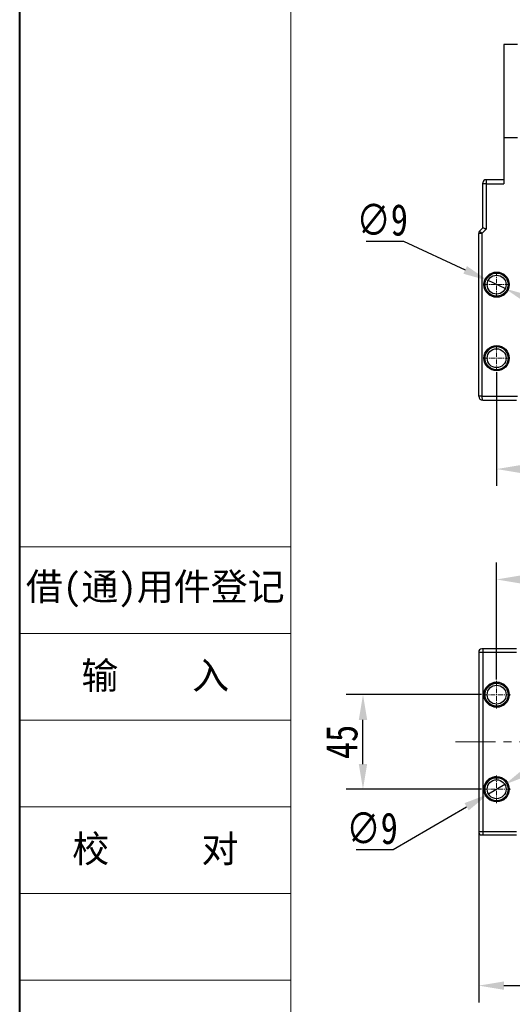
# Model space of a CAD drawing. Header units: millimetres. Extents: x -1374 to 811, y -432 to 1099.
# Tile 2 of 53: x -1374 to -1140, y -88 to 380. Entities that reach past the tile are written whole.
import ezdxf

# ---------------------------------------------------------------- set-up
doc = ezdxf.new("R2010")
doc.units = ezdxf.units.MM
doc.linetypes.add('CENTER', pattern=[0.6, 0.375, -0.075, 0.075, -0.075])
doc.linetypes.add('CENTERX2', pattern=[20.32, 12.7, -2.54, 2.54, -2.54])
doc.styles.get("Standard").update_dxf_attribs({"font": '仿宋_GB2312.ttf', "width": 0.8})
doc.styles.add('样式 3.5', font='仿宋_GB2312.ttf')
doc.dimstyles.new('ISO-60.1', dxfattribs={"dimtxt": 15, "dimasz": 12, "dimexe": 8, "dimexo": 0.625, "dimgap": 2.5, "dimtad": 1, "dimdsep": 46, "dimtxsty": 'Standard', "dimcen": 2.5, "dimadec": 0, "dimazin": 0, "dimtfac": 1, "dimtmove": 0, "dimatfit": 3, "dimfxl": 0, "dimarcsym": 0})
doc.dimstyles.new('副本 ISO-60.1', dxfattribs={"dimtxt": 15, "dimasz": 12, "dimexe": 8, "dimexo": 0.625, "dimgap": 2.5, "dimtad": 1, "dimtoh": 1, "dimdsep": 46, "dimtxsty": 'Standard', "dimcen": 2.5, "dimadec": 0, "dimazin": 0, "dimtfac": 1, "dimtmove": 0, "dimatfit": 3, "dimfxl": 0, "dimarcsym": 0})

# ---------------------------------------------------------------- blocks, each defined once
blk = doc.blocks.new('*D3920')
at = {"color": 0, "lineweight": -2}
for p, q in [((-1209.38, 274.99), (-1191.69, 274.99)), ((-1191.69, 274.99), (-1162.33, 261.25)), ((-1143.31, 252.34), (-1151.46, 256.16)), ((-1132.45, 247.25), (-1121.58, 242.16))]:
    blk.add_line(p, q, dxfattribs=at)
at = {"color": 0, "lineweight": 9}
for points in [[(-1161.48, 263.06), (-1163.18, 259.43), (-1151.46, 256.16)], [(-1131.6, 249.06), (-1133.29, 245.44), (-1143.31, 252.34)]]:
    blk.add_solid(points, dxfattribs=at)
at = {"layer": 'Defpoints', "color": 0, "lineweight": 9}
for p in [(-1151.46, 256.16), (-1143.31, 252.34)]:
    blk.add_point(p, dxfattribs=at)
at = {"color": 0, "lineweight": 9, "insert": (-1201.79, 284.99), "char_height": 15, "attachment_point": 5}
blk.add_mtext('∅9', dxfattribs=at)
blk = doc.blocks.new('*D3940')
at = {"color": 0, "lineweight": -2}
for p, q in [((-1147.39, 212.57), (-1147.39, 158.5)), ((-774.39, 212.57), (-774.39, 158.5)), ((-1135.39, 166.5), (-786.39, 166.5))]:
    blk.add_line(p, q, dxfattribs=at)
at = {"color": 0, "lineweight": 9}
for points in [[(-1135.39, 168.5), (-1135.39, 164.5), (-1147.39, 166.5)], [(-786.39, 168.5), (-786.39, 164.5), (-774.39, 166.5)]]:
    blk.add_solid(points, dxfattribs=at)
at = {"layer": 'Defpoints', "color": 0, "lineweight": 9}
for p in [(-1147.39, 213.2), (-774.39, 213.2), (-774.39, 166.5)]:
    blk.add_point(p, dxfattribs=at)
at = {"color": 0, "lineweight": 9, "insert": (-960.89, 176.5), "char_height": 15, "attachment_point": 5}
blk.add_mtext('373', dxfattribs=at)
blk = doc.blocks.new('*D3923')
at = {"color": 0, "lineweight": -2}
for p, q in [((-1154.61, 59.16), (-1218.92, 59.16)), ((-1210.92, 26.16), (-1210.92, 47.16)), ((-1154.61, 14.16), (-1218.92, 14.16))]:
    blk.add_line(p, q, dxfattribs=at)
at = {"color": 0, "lineweight": 9}
for points in [[(-1212.92, 47.16), (-1208.92, 47.16), (-1210.92, 59.16)], [(-1212.92, 26.16), (-1208.92, 26.16), (-1210.92, 14.16)]]:
    blk.add_solid(points, dxfattribs=at)
at = {"layer": 'Defpoints', "color": 0, "lineweight": 9}
for p in [(-1210.92, 59.16), (-1153.99, 59.16), (-1153.99, 14.16)]:
    blk.add_point(p, dxfattribs=at)
at = {"color": 0, "lineweight": 9, "insert": (-1220.92, 36.66), "char_height": 15, "attachment_point": 5, "rotation": 90}
blk.add_mtext('45', dxfattribs=at)
blk = doc.blocks.new('*D3914')
at = {"color": 0, "lineweight": -2}
for p, q in [((-1133.14, 22.48), (-1122.78, 28.53)), ((-1143.5, 16.43), (-1151.27, 11.89)), ((-1196.49, -14.52), (-1161.64, 5.84)), ((-1214.19, -14.52), (-1196.49, -14.52))]:
    blk.add_line(p, q, dxfattribs=at)
at = {"color": 0, "lineweight": 9}
for points in [[(-1134.15, 24.21), (-1132.13, 20.75), (-1143.5, 16.43)], [(-1162.64, 7.56), (-1160.63, 4.11), (-1151.27, 11.89)]]:
    blk.add_solid(points, dxfattribs=at)
at = {"layer": 'Defpoints', "color": 0, "lineweight": 9}
for p in [(-1143.5, 16.43), (-1151.27, 11.89)]:
    blk.add_point(p, dxfattribs=at)
at = {"color": 0, "lineweight": 9, "insert": (-1206.59, -4.52), "char_height": 15, "attachment_point": 5}
blk.add_mtext('∅9', dxfattribs=at)
blk = doc.blocks.new('*D3925')
at = {"color": 0, "lineweight": -2}
for p, q in [((-765.89, -4.06), (-765.89, -87.28)), ((-1155.89, -6.1), (-1155.89, -87.28)), ((-1143.89, -79.28), (-777.89, -79.28))]:
    blk.add_line(p, q, dxfattribs=at)
at = {"color": 0, "lineweight": 9}
for points in [[(-1143.89, -77.28), (-1143.89, -81.28), (-1155.89, -79.28)], [(-777.89, -77.28), (-777.89, -81.28), (-765.89, -79.28)]]:
    blk.add_solid(points, dxfattribs=at)
at = {"layer": 'Defpoints', "color": 0, "lineweight": 9}
for p in [(-765.89, -3.44), (-1155.89, -5.47), (-765.89, -79.28)]:
    blk.add_point(p, dxfattribs=at)
at = {"color": 0, "lineweight": 9, "insert": (-960.89, -69.28), "char_height": 15, "attachment_point": 5}
blk.add_mtext('390', dxfattribs=at)
blk = doc.blocks.new('*D3926')
at = {"color": 0, "lineweight": -2}
for p, q in [((-1147.39, 66.38), (-1147.39, 121.97)), ((-774.39, 66.38), (-774.39, 121.97)), ((-1135.39, 113.97), (-786.39, 113.97))]:
    blk.add_line(p, q, dxfattribs=at)
at = {"color": 0, "lineweight": 9}
for points in [[(-1135.39, 115.97), (-1135.39, 111.97), (-1147.39, 113.97)], [(-786.39, 115.97), (-786.39, 111.97), (-774.39, 113.97)]]:
    blk.add_solid(points, dxfattribs=at)
at = {"layer": 'Defpoints', "color": 0, "lineweight": 9}
for p in [(-774.39, 113.97), (-1147.39, 65.76), (-774.39, 65.76)]:
    blk.add_point(p, dxfattribs=at)
at = {"color": 0, "lineweight": 9, "insert": (-960.89, 123.97), "char_height": 15, "attachment_point": 5}
blk.add_mtext('373', dxfattribs=at)

msp = doc.modelspace()

# ---------------------------------------------------------------- linework, layer by layer
at = {"color": 7, "lineweight": 40}
msp.add_line((-1374.106, -432.491), (-1374.106, 1098.694), dxfattribs=at)
at = {"color": 7, "lineweight": 13}
msp.add_line((-1245.219, -406.714), (-1245.219, 1072.916), dxfattribs=at)
at = {"color": 7, "linetype": 'Continuous', "lineweight": 25}
for p, q in [((-1137.388, 368.511), (-1143.888, 368.511)), ((-1143.888, 368.511), (-1143.888, 324.247)), ((-1143.888, 324.247), (-1143.888, 302.162)), ((-1143.888, 324.247), (-1137.388, 324.247)), ((-1153.888, 302.162), (-1153.888, 302.662)), ((-1153.888, 281.247), (-1153.888, 302.162)), ((-1152.388, 302.162), (-1153.888, 302.162)), ((-1143.888, 304.162), (-1152.388, 304.162)), ((-1152.388, 302.162), (-1152.388, 280.625)), ((-1152.388, 302.162), (-1143.888, 302.162)), ((-1155.448, 279.686), (-1153.888, 281.247)), ((-1154.388, 278.625), (-1155.888, 278.625)), ((-1155.888, 201.247), (-1155.888, 278.625)), ((-1152.388, 280.625), (-1154.388, 278.625)), ((-1154.388, 278.625), (-1154.388, 201.247)), ((-1154.388, 201.247), (-1155.888, 201.247)), ((-1154.388, 201.247), (-1137.388, 201.247)), ((-1153.888, 199.247), (-1137.888, 199.247)), ((-1153.888, 80.921), (-1154.388, 80.921)), ((-1153.888, 80.921), (-1153.888, 79.421)), ((-1137.888, 80.921), (-1153.888, 80.921)), ((-1155.888, 79.421), (-1153.888, 79.421)), ((-1155.888, 79.421), (-1155.888, -6.107)), ((-1153.888, 79.421), (-1137.888, 79.421)), ((-1153.888, 79.421), (-1153.888, -6.107)), ((-1147.388, 20.157), (-1146.443, 20.082)), ((-1153.888, -6.107), (-1155.888, -6.107)), ((-1154.388, -7.607), (-1153.888, -7.607)), ((-1137.888, -6.107), (-1153.888, -6.107)), ((-1153.888, -6.107), (-1153.888, -7.607)), ((-1153.888, -7.607), (-1137.888, -7.607))]:
    msp.add_line(p, q, dxfattribs=at)
at = {"color": 8, "linetype": 'Continuous', "lineweight": 25}
msp.add_line((-1152.388, 304.162), (-1152.388, 302.162), dxfattribs=at)
at = {"color": 1, "linetype": 'CENTER', "lineweight": 9, "ltscale": 5.588}
for p, q in [((-1147.388, 248.197), (-1147.388, 260.297)), ((-1147.388, 248.197), (-1147.388, 260.297)), ((-1153.438, 254.247), (-1141.338, 254.247)), ((-1153.438, 254.247), (-1141.338, 254.247)), ((-1147.388, 213.197), (-1147.388, 225.297)), ((-1153.438, 219.247), (-1141.338, 219.247))]:
    msp.add_line(p, q, dxfattribs=at)
at = {"color": 7, "lineweight": 15}
for p, q in [((-1374.106, 129.459), (-1245.219, 129.459)), ((-1374.106, 88.215), (-1245.219, 88.215)), ((-1374.106, 46.971), (-1245.219, 46.971)), ((-1374.106, 5.727), (-1245.219, 5.727)), ((-1374.106, -35.517), (-1245.219, -35.517)), ((-1374.106, -76.761), (-1245.219, -76.761))]:
    msp.add_line(p, q, dxfattribs=at)
at = {"color": 1, "linetype": 'CENTER', "lineweight": 9, "ltscale": 6.096}
for p, q in [((-1147.388, 65.757), (-1147.388, 52.557)), ((-1153.988, 59.157), (-1140.788, 59.157)), ((-1147.388, 20.757), (-1147.388, 7.557)), ((-1153.988, 14.157), (-1140.788, 14.157))]:
    msp.add_line(p, q, dxfattribs=at)
at = {"color": 1, "linetype": 'CENTERX2', "lineweight": 13, "ltscale": 1.5}
msp.add_line((-1167.005, 36.657), (-755.526, 36.657), dxfattribs=at)
at = {"color": 7, "linetype": 'Continuous', "lineweight": 25, "flags": 128}
for points in [[(-1152.388, 280.625), (-1152.68, 280.746), (-1152.962, 280.863), (-1153.221, 280.97), (-1153.448, 281.065), (-1153.635, 281.142), (-1153.774, 281.199), (-1153.859, 281.235), (-1153.888, 281.247)], [(-1154.388, 278.625), (-1154.595, 278.832), (-1154.794, 279.031), (-1154.977, 279.215), (-1155.138, 279.375), (-1155.27, 279.507), (-1155.368, 279.605), (-1155.428, 279.666), (-1155.448, 279.686)]]:
    msp.add_lwpolyline(points, dxfattribs=at)
at = {"color": 7, "linetype": 'Continuous', "lineweight": 25}
for centre, radius in [((-1147.388, 254.247), 6), ((-1147.388, 254.247), 5.5), ((-1147.388, 254.247), 4.5), ((-1147.388, 219.247), 6), ((-1147.388, 219.247), 5.5), ((-1147.388, 219.247), 4.5), ((-1147.388, 59.157), 6), ((-1147.388, 59.157), 5.5), ((-1147.388, 59.157), 4.5), ((-1147.388, 14.157), 6), ((-1147.388, 14.157), 5.5), ((-1147.388, 14.157), 4.5)]:
    msp.add_circle(centre, radius, dxfattribs=at)
for centre, radius, start, end in [((-1152.388, 302.662), 1.5, 90, 180), ((-1154.388, 278.625), 1.5, 135, 180), ((-1153.888, 201.247), 2, 180, 270), ((-1154.388, 79.421), 1.5, 90, 180), ((-1147.388, 14.157), 6, 90, 170.94167), ((-1154.388, -6.107), 1.5, 180, 270)]:
    msp.add_arc(centre, radius, start, end, dxfattribs=at)
msp.add_ellipse((-1153.888, 201.247), major_axis=(0, 2), ratio=0.25, start_param=1.5707963, end_param=3.1415927, dxfattribs=at)

# ---------------------------------------------------------------- texts
at = {"color": 7, "linetype": 'CENTER', "lineweight": 18, "char_height": 12.88876, "width": 128.88761, "attachment_point": 5, "style": '样式 3.5'}
for s, insert in [('{\\fSimSun|b0|i0|c134|p2;借}({\\fSimSun|b0|i0|c134|p2;通}){\\fSimSun|b0|i0|c134|p2;用件登记}', (-1309.662, 108.837)), ('\\f宋体|b0|i0|c134|p2;校     对', (-1309.662, -14.895))]:
    msp.add_mtext(s, dxfattribs=dict(at, insert=insert))
at = {"color": 7, "lineweight": 18, "insert": (-1309.662, 67.593), "char_height": 12.88876, "width": 128.88761, "attachment_point": 5, "style": '样式 3.5'}
msp.add_mtext('{\\fSimSun|b0|i0|c134|p2;输    入}', dxfattribs=at)

# ---------------------------------------------------------------- dimensions: what is measured, and where the dimension line sits
at = {"color": 5, "lineweight": 9}
for p1, p2, picture, middle in [((-1143.313, 252.338), (-1151.463, 256.155), '*D3920', (-1201.785, 274.995)), ((-1143.502, 16.426), (-1151.274, 11.887), '*D3914', (-1206.592, -14.523))]:
    dim = msp.add_diameter_dim_2p(p1=p1, p2=p2, dimstyle='副本 ISO-60.1', dxfattribs=at)
    dim.commit()
    dim.dimension.update_dxf_attribs({"geometry": picture, "text_midpoint": middle, "dimtype": 163})
for base, p1, p2, picture, middle in [((-774.388, 166.504), (-1147.388, 213.197), (-774.388, 213.197), '*D3940', (-960.888, 176.504)), ((-774.388, 113.974), (-1147.388, 65.757), (-774.388, 65.757), '*D3926', (-960.888, 123.974)), ((-765.888, -79.279), (-1155.888, -5.473), (-765.888, -3.439), '*D3925', (-960.888, -69.279))]:
    dim = msp.add_linear_dim(base=base, p1=p1, p2=p2, dimstyle='ISO-60.1', dxfattribs=at)
    dim.commit()
    dim.dimension.update_dxf_attribs({"geometry": picture, "text_midpoint": middle})
dim = msp.add_linear_dim(base=(-1210.915, 59.157), p1=(-1153.988, 14.157), p2=(-1153.988, 59.157), angle=270, dimstyle='ISO-60.1', dxfattribs=at)
dim.commit()
dim.dimension.update_dxf_attribs({"geometry": '*D3923', "text_midpoint": (-1220.915, 36.657)})

doc.saveas('drawing.dxf')
